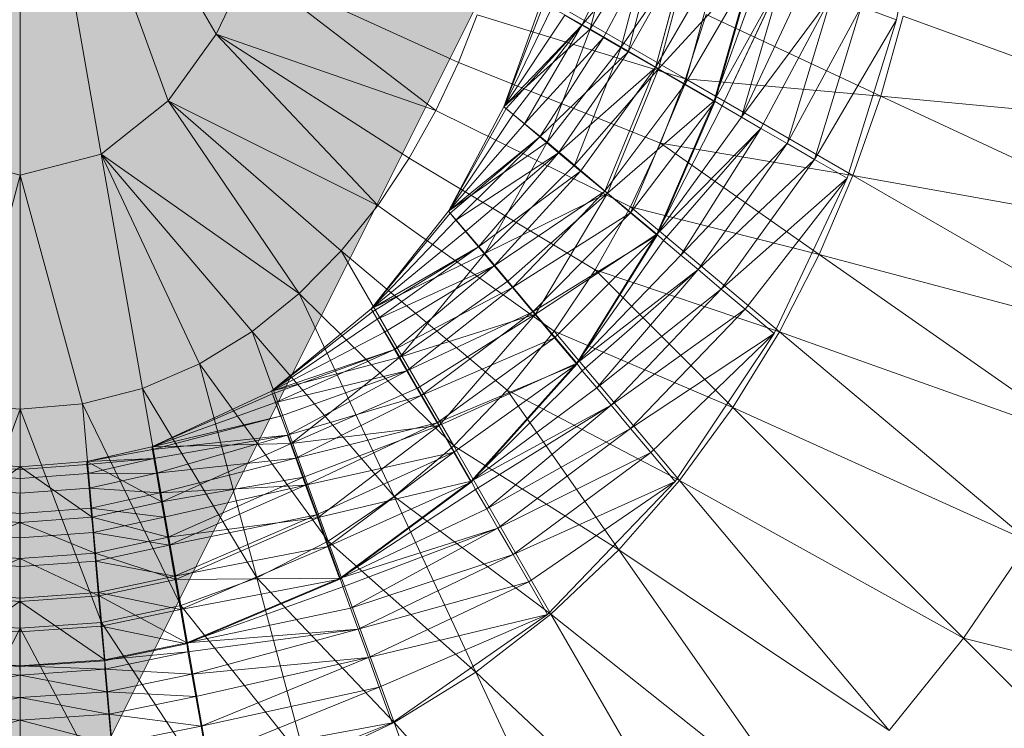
# Model space of a CAD drawing. Header units: metres. Extents: x 391.1 to 430.4, y 12.7 to 28.9.
# Tile 88 of 153: x 404.7807 to 404.8876, y 27.4377 to 27.5146. Entities that reach past the tile are written whole.
import ezdxf

# ---------------------------------------------------------------- set-up
doc = ezdxf.new("R2010")
doc.units = ezdxf.units.M
doc.layers.add('A-DETL-____-MBND', color=7, linetype='Continuous', lineweight=18)

# ---------------------------------------------------------------- blocks, each defined once
blk = doc.blocks.new('Family - Inodor PB-155417-01_FON_P0')
at = {"layer": 'A-DETL-____-MBND', "color": 253, "true_color": 0xaaaaaa}
for p, q in [((0.20299, 0.21652), (0.20299, 0.16439)), ((0.20299, 0.21652), (0.21178, 0.16667)), ((0.20299, 0.21652), (0.21904, 0.17244)), ((0.20299, 0.21652), (0.22426, 0.17968)), ((0.30124, 0.19854), (0.29813, 0.18124)), ((0.26942, 0.19169), (0.26397, 0.18066)), ((0.26397, 0.18066), (0.26942, 0.19169)), ((0.26786, 0.19232), (0.26487, 0.18021)), ((0.26786, 0.19232), (0.26487, 0.18021)), ((0.26487, 0.18021), (0.26786, 0.19232)), ((0.26397, 0.18066), (0.27233, 0.19063)), ((0.26397, 0.18066), (0.27233, 0.19063)), ((0.26487, 0.18021), (0.27152, 0.19099)), ((0.26487, 0.18021), (0.27152, 0.19099)), ((0.27233, 0.19063), (0.26629, 0.17932)), ((0.26629, 0.17932), (0.27233, 0.19063)), ((0.27152, 0.19099), (0.26824, 0.17826)), ((0.26824, 0.17826), (0.27152, 0.19099)), ((0.27233, 0.19063), (0.26898, 0.17777)), ((0.26898, 0.17777), (0.27233, 0.19063)), ((0.26824, 0.17826), (0.27591, 0.18939)), ((0.26824, 0.17826), (0.27591, 0.18939)), ((0.26898, 0.17777), (0.27556, 0.18945)), ((0.26898, 0.17777), (0.27556, 0.18945)), ((0.27556, 0.18945), (0.27195, 0.17605)), ((0.27195, 0.17605), (0.27556, 0.18945)), ((0.27591, 0.18939), (0.27228, 0.17592)), ((0.27228, 0.17592), (0.27591, 0.18939)), ((0.27195, 0.17605), (0.27899, 0.1882)), ((0.27195, 0.17605), (0.27899, 0.1882)), ((0.27899, 0.1882), (0.27512, 0.17422)), ((0.27512, 0.17422), (0.27899, 0.1882)), ((0.22776, 0.18699), (0.22426, 0.17968)), ((0.22776, 0.18699), (0.24811, 0.1714)), ((0.22776, 0.18699), (0.25056, 0.17661)), ((0.25427, 0.18692), (0.27521, 0.17482)), ((0.27228, 0.17592), (0.28247, 0.187)), ((0.27228, 0.17592), (0.28247, 0.187)), ((0.27512, 0.17422), (0.28254, 0.18691)), ((0.27512, 0.17422), (0.28254, 0.18691)), ((0.28247, 0.187), (0.27833, 0.17243)), ((0.27833, 0.17243), (0.28247, 0.187)), ((0.27833, 0.17243), (0.28339, 0.18661)), ((0.27833, 0.17243), (0.28339, 0.18661)), ((0.28254, 0.18691), (0.27838, 0.17234)), ((0.27833, 0.17243), (0.28569, 0.18577)), ((0.27833, 0.17243), (0.28569, 0.18577)), ((0.28569, 0.18577), (0.27917, 0.17189)), ((0.27917, 0.17189), (0.28569, 0.18577)), ((0.28569, 0.18577), (0.28129, 0.17066)), ((0.28129, 0.17066), (0.28569, 0.18577)), ((0.28129, 0.17066), (0.28798, 0.18494)), ((0.28129, 0.17066), (0.28798, 0.18494)), ((0.25959, 0.18319), (0.2555, 0.1718)), ((0.2555, 0.1718), (0.25959, 0.18319)), ((0.2555, 0.1718), (0.25959, 0.18319)), ((0.2555, 0.1718), (0.25959, 0.18319)), ((0.2555, 0.1718), (0.25986, 0.18303)), ((0.2555, 0.1718), (0.25986, 0.18303)), ((0.25959, 0.18319), (0.26487, 0.18021)), ((0.25959, 0.18319), (0.26487, 0.18021)), ((0.28129, 0.17066), (0.29107, 0.18381)), ((0.28129, 0.17066), (0.29107, 0.18381)), ((0.29107, 0.18381), (0.2834, 0.16944)), ((0.2834, 0.16944), (0.29107, 0.18381)), ((0.29107, 0.18381), (0.28624, 0.1678)), ((0.28624, 0.1678), (0.29107, 0.18381)), ((0.25259, 0.18179), (0.25056, 0.17661)), ((0.27521, 0.17482), (0.25259, 0.18179)), ((0.2555, 0.1718), (0.26071, 0.18254)), ((0.2555, 0.1718), (0.26071, 0.18254)), ((0.2555, 0.1718), (0.26209, 0.18174)), ((0.2555, 0.1718), (0.26209, 0.18174)), ((0.26209, 0.18174), (0.26397, 0.18066)), ((0.26209, 0.18174), (0.26397, 0.18066)), ((0.27744, 0.1818), (0.27521, 0.17482)), ((0.27744, 0.1818), (0.29641, 0.17296)), ((0.28624, 0.1678), (0.29428, 0.18265)), ((0.28624, 0.1678), (0.29428, 0.18265)), ((0.29428, 0.18265), (0.2892, 0.16609)), ((0.2892, 0.16609), (0.29428, 0.18265)), ((0.29428, 0.18265), (0.29813, 0.18124)), ((0.29428, 0.18265), (0.29813, 0.18124)), ((0.2555, 0.1718), (0.26397, 0.18066)), ((0.2555, 0.1718), (0.26397, 0.18066)), ((0.26397, 0.18066), (0.25574, 0.1716)), ((0.25574, 0.1716), (0.26397, 0.18066)), ((0.26397, 0.18066), (0.25649, 0.17097)), ((0.25649, 0.17097), (0.26397, 0.18066)), ((0.26397, 0.18066), (0.25772, 0.16994)), ((0.25772, 0.16994), (0.26397, 0.18066)), ((0.26397, 0.18066), (0.26629, 0.17932)), ((0.26397, 0.18066), (0.26629, 0.17932)), ((0.2892, 0.16609), (0.29813, 0.18124)), ((0.2892, 0.16609), (0.29813, 0.18124)), ((0.29813, 0.18124), (0.29275, 0.16404)), ((0.29882, 0.18164), (0.29641, 0.17296)), ((0.29882, 0.18164), (0.33187, 0.16961)), ((0.22426, 0.17968), (0.21904, 0.17244)), ((0.22426, 0.17968), (0.2418, 0.1611)), ((0.24811, 0.1714), (0.22426, 0.17968)), ((0.22426, 0.17968), (0.24521, 0.16621)), ((0.2555, 0.1718), (0.26487, 0.18021)), ((0.2555, 0.1718), (0.26487, 0.18021)), ((0.26487, 0.18021), (0.26018, 0.16795)), ((0.26487, 0.18021), (0.26018, 0.16795)), ((0.26018, 0.16795), (0.26487, 0.18021)), ((0.26487, 0.18021), (0.26824, 0.17826)), ((0.26487, 0.18021), (0.26824, 0.17826)), ((0.25772, 0.16994), (0.26629, 0.17932)), ((0.25772, 0.16994), (0.26629, 0.17932)), ((0.26629, 0.17932), (0.25938, 0.16855)), ((0.25938, 0.16855), (0.26629, 0.17932)), ((0.26629, 0.17932), (0.26898, 0.17777)), ((0.26629, 0.17932), (0.26898, 0.17777)), ((0.25938, 0.16855), (0.26898, 0.17777)), ((0.25938, 0.16855), (0.26898, 0.17777)), ((0.26018, 0.16795), (0.26824, 0.17826)), ((0.26018, 0.16795), (0.26824, 0.17826)), ((0.26898, 0.17777), (0.26143, 0.16682)), ((0.26143, 0.16682), (0.26898, 0.17777)), ((0.26824, 0.17826), (0.26317, 0.16545)), ((0.26317, 0.16545), (0.26824, 0.17826)), ((0.26824, 0.17826), (0.27228, 0.17592)), ((0.26824, 0.17826), (0.27228, 0.17592)), ((0.26898, 0.17777), (0.27195, 0.17605)), ((0.26898, 0.17777), (0.27195, 0.17605)), ((0.25056, 0.17661), (0.24811, 0.1714)), ((0.2725, 0.16785), (0.25056, 0.17661)), ((0.26143, 0.16682), (0.27195, 0.17605)), ((0.26143, 0.16682), (0.27195, 0.17605)), ((0.26317, 0.16545), (0.27228, 0.17592)), ((0.26317, 0.16545), (0.27228, 0.17592)), ((0.27195, 0.17605), (0.26381, 0.16483)), ((0.26381, 0.16483), (0.27195, 0.17605)), ((0.27195, 0.17605), (0.26644, 0.16263)), ((0.26644, 0.16263), (0.27195, 0.17605)), ((0.27228, 0.17592), (0.26675, 0.16244)), ((0.26675, 0.16244), (0.27228, 0.17592)), ((0.27195, 0.17605), (0.27512, 0.17422)), ((0.27195, 0.17605), (0.27512, 0.17422)), ((0.27228, 0.17592), (0.27833, 0.17243)), ((0.27228, 0.17592), (0.27833, 0.17243)), ((0.27521, 0.17482), (0.2725, 0.16785)), ((0.27521, 0.17482), (0.29339, 0.16433)), ((0.29641, 0.17296), (0.27521, 0.17482)), ((0.26644, 0.16263), (0.27512, 0.17422)), ((0.26644, 0.16263), (0.27512, 0.17422)), ((0.27512, 0.17422), (0.26924, 0.16028)), ((0.26924, 0.16028), (0.27512, 0.17422)), ((0.27512, 0.17422), (0.27838, 0.17234)), ((0.27512, 0.17422), (0.27838, 0.17234)), ((0.21904, 0.17244), (0.21178, 0.16667)), ((0.21904, 0.17244), (0.23328, 0.15155)), ((0.2418, 0.1611), (0.21904, 0.17244)), ((0.21904, 0.17244), (0.23783, 0.15617)), ((0.26675, 0.16244), (0.27833, 0.17243)), ((0.26675, 0.16244), (0.27833, 0.17243)), ((0.26924, 0.16028), (0.27838, 0.17234)), ((0.26924, 0.16028), (0.27838, 0.17234)), ((0.27833, 0.17243), (0.27209, 0.15796)), ((0.27209, 0.15796), (0.27833, 0.17243)), ((0.27838, 0.17234), (0.27213, 0.15785)), ((0.27833, 0.17243), (0.27917, 0.17189)), ((0.27833, 0.17243), (0.27917, 0.17189)), ((0.29641, 0.17296), (0.29339, 0.16433)), ((0.29641, 0.17296), (0.32833, 0.15807)), ((0.33187, 0.16961), (0.29641, 0.17296)), ((0.24811, 0.1714), (0.24521, 0.16621)), ((0.26924, 0.16093), (0.24811, 0.1714)), ((0.2555, 0.1718), (0.24946, 0.16048)), ((0.24946, 0.16048), (0.2555, 0.1718)), ((0.24946, 0.16048), (0.2555, 0.1718)), ((0.24946, 0.16048), (0.2555, 0.1718)), ((0.24946, 0.16048), (0.25574, 0.1716)), ((0.24946, 0.16048), (0.25574, 0.1716)), ((0.2555, 0.1718), (0.26018, 0.16795)), ((0.2555, 0.1718), (0.26018, 0.16795)), ((0.2555, 0.1718), (0.25574, 0.1716)), ((0.2555, 0.1718), (0.25574, 0.1716)), ((0.25574, 0.1716), (0.25649, 0.17097)), ((0.25574, 0.1716), (0.25649, 0.17097)), ((0.27209, 0.15796), (0.27917, 0.17189)), ((0.27209, 0.15796), (0.27917, 0.17189)), ((0.27917, 0.17189), (0.28129, 0.17066)), ((0.27917, 0.17189), (0.28129, 0.17066)), ((0.24946, 0.16048), (0.25649, 0.17097)), ((0.24946, 0.16048), (0.25649, 0.17097)), ((0.25649, 0.17097), (0.25772, 0.16994)), ((0.25649, 0.17097), (0.25772, 0.16994)), ((0.27209, 0.15796), (0.28129, 0.17066)), ((0.27209, 0.15796), (0.28129, 0.17066)), ((0.28129, 0.17066), (0.2834, 0.16944)), ((0.28129, 0.17066), (0.2834, 0.16944)), ((0.24946, 0.16048), (0.25772, 0.16994)), ((0.24946, 0.16048), (0.25772, 0.16994)), ((0.25772, 0.16994), (0.25938, 0.16855)), ((0.25772, 0.16994), (0.25938, 0.16855)), ((0.27209, 0.15796), (0.2834, 0.16944)), ((0.27209, 0.15796), (0.2834, 0.16944)), ((0.2834, 0.16944), (0.27282, 0.15727)), ((0.27282, 0.15727), (0.2834, 0.16944)), ((0.2834, 0.16944), (0.2747, 0.15569)), ((0.2747, 0.15569), (0.2834, 0.16944)), ((0.2834, 0.16944), (0.28624, 0.1678)), ((0.2834, 0.16944), (0.28624, 0.1678)), ((0.24946, 0.16048), (0.25938, 0.16855)), ((0.24946, 0.16048), (0.25938, 0.16855)), ((0.24946, 0.16048), (0.26018, 0.16795)), ((0.24946, 0.16048), (0.26018, 0.16795)), ((0.25938, 0.16855), (0.24966, 0.16024)), ((0.24966, 0.16024), (0.25938, 0.16855)), ((0.25938, 0.16855), (0.25029, 0.15949)), ((0.25029, 0.15949), (0.25938, 0.16855)), ((0.26018, 0.16795), (0.25341, 0.15587)), ((0.25341, 0.15587), (0.26018, 0.16795)), ((0.25341, 0.15587), (0.26018, 0.16795)), ((0.25938, 0.16855), (0.26143, 0.16682)), ((0.25938, 0.16855), (0.26143, 0.16682)), ((0.26018, 0.16795), (0.26317, 0.16545)), ((0.26018, 0.16795), (0.26317, 0.16545)), ((0.2725, 0.16785), (0.26924, 0.16093)), ((0.2725, 0.16785), (0.28973, 0.15578)), ((0.29339, 0.16433), (0.2725, 0.16785)), ((0.25029, 0.15949), (0.26143, 0.16682)), ((0.25029, 0.15949), (0.26143, 0.16682)), ((0.26143, 0.16682), (0.25132, 0.15826)), ((0.25132, 0.15826), (0.26143, 0.16682)), ((0.26143, 0.16682), (0.25272, 0.1566)), ((0.25272, 0.1566), (0.26143, 0.16682)), ((0.26143, 0.16682), (0.26381, 0.16483)), ((0.26143, 0.16682), (0.26381, 0.16483)), ((0.2747, 0.15569), (0.28624, 0.1678)), ((0.2747, 0.15569), (0.28624, 0.1678)), ((0.28624, 0.1678), (0.27657, 0.15413)), ((0.27657, 0.15413), (0.28624, 0.1678)), ((0.28624, 0.1678), (0.2892, 0.16609)), ((0.28624, 0.1678), (0.2892, 0.16609)), ((0.1942, 0.16667), (0.20299, 0.16439)), ((0.21178, 0.16667), (0.20299, 0.16439)), ((0.21178, 0.16667), (0.21627, 0.14123)), ((0.21178, 0.16667), (0.22245, 0.1439)), ((0.23328, 0.15155), (0.21178, 0.16667)), ((0.21178, 0.16667), (0.22815, 0.1474)), ((0.24521, 0.16621), (0.2418, 0.1611)), ((0.26541, 0.1541), (0.24521, 0.16621)), ((0.27657, 0.15413), (0.2892, 0.16609)), ((0.27657, 0.15413), (0.2892, 0.16609)), ((0.2892, 0.16609), (0.27908, 0.15202)), ((0.27908, 0.15202), (0.2892, 0.16609)), ((0.2892, 0.16609), (0.29275, 0.16404)), ((0.2892, 0.16609), (0.29275, 0.16404)), ((0.25272, 0.1566), (0.26381, 0.16483)), ((0.25272, 0.1566), (0.26381, 0.16483)), ((0.25341, 0.15587), (0.26317, 0.16545)), ((0.25341, 0.15587), (0.26317, 0.16545)), ((0.26381, 0.16483), (0.25444, 0.15455)), ((0.25444, 0.15455), (0.26381, 0.16483)), ((0.26317, 0.16545), (0.26675, 0.16244)), ((0.26317, 0.16545), (0.26675, 0.16244)), ((0.26381, 0.16483), (0.26644, 0.16263)), ((0.26381, 0.16483), (0.26644, 0.16263)), ((0.20299, 0.16439), (0.19626, 0.13955)), ((0.20299, 0.16439), (0.20299, 0.13897)), ((0.20299, 0.16439), (0.20973, 0.13955)), ((0.27908, 0.15202), (0.29275, 0.16404)), ((0.27908, 0.15202), (0.29275, 0.16404)), ((0.29275, 0.16404), (0.2817, 0.14982)), ((0.2817, 0.14982), (0.29275, 0.16404)), ((0.29275, 0.16404), (0.28483, 0.14719)), ((0.29339, 0.16433), (0.28973, 0.15578)), ((0.29339, 0.16433), (0.32395, 0.14668)), ((0.32833, 0.15807), (0.29339, 0.16433)), ((0.25444, 0.15455), (0.26644, 0.16263)), ((0.25444, 0.15455), (0.26644, 0.16263)), ((0.26644, 0.16263), (0.25643, 0.15217)), ((0.25643, 0.15217), (0.26644, 0.16263)), ((0.26644, 0.16263), (0.26924, 0.16028)), ((0.26644, 0.16263), (0.26924, 0.16028)), ((0.25341, 0.15587), (0.26675, 0.16244)), ((0.25341, 0.15587), (0.26675, 0.16244)), ((0.26675, 0.16244), (0.25591, 0.15289)), ((0.25591, 0.15289), (0.26675, 0.16244)), ((0.26675, 0.16244), (0.25891, 0.14931)), ((0.25891, 0.14931), (0.26675, 0.16244)), ((0.26675, 0.16244), (0.27209, 0.15796)), ((0.26675, 0.16244), (0.27209, 0.15796)), ((0.2418, 0.1611), (0.23783, 0.15617)), ((0.24946, 0.16048), (0.24109, 0.14986)), ((0.24109, 0.14986), (0.24946, 0.16048)), ((0.24946, 0.16048), (0.24109, 0.14986)), ((0.24109, 0.14986), (0.24946, 0.16048)), ((0.26096, 0.14744), (0.2418, 0.1611)), ((0.24946, 0.16048), (0.25341, 0.15587)), ((0.24946, 0.16048), (0.25341, 0.15587)), ((0.24946, 0.16048), (0.24966, 0.16024)), ((0.24946, 0.16048), (0.24966, 0.16024)), ((0.26924, 0.16093), (0.26541, 0.1541)), ((0.26924, 0.16093), (0.2854, 0.14737)), ((0.28973, 0.15578), (0.26924, 0.16093)), ((0.24109, 0.14986), (0.24966, 0.16024)), ((0.24109, 0.14986), (0.24966, 0.16024)), ((0.24109, 0.14986), (0.25029, 0.15949)), ((0.24109, 0.14986), (0.25029, 0.15949)), ((0.24966, 0.16024), (0.25029, 0.15949)), ((0.24966, 0.16024), (0.25029, 0.15949)), ((0.25029, 0.15949), (0.25132, 0.15826)), ((0.25029, 0.15949), (0.25132, 0.15826)), ((0.25643, 0.15217), (0.26924, 0.16028)), ((0.25643, 0.15217), (0.26924, 0.16028)), ((0.26924, 0.16028), (0.25864, 0.14954)), ((0.25864, 0.14954), (0.26924, 0.16028)), ((0.26924, 0.16028), (0.27213, 0.15785)), ((0.26924, 0.16028), (0.27213, 0.15785)), ((0.24109, 0.14986), (0.25132, 0.15826)), ((0.24109, 0.14986), (0.25132, 0.15826)), ((0.25132, 0.15826), (0.25272, 0.1566)), ((0.25132, 0.15826), (0.25272, 0.1566)), ((0.25864, 0.14954), (0.27213, 0.15785)), ((0.25864, 0.14954), (0.27213, 0.15785)), ((0.25891, 0.14931), (0.27209, 0.15796)), ((0.25891, 0.14931), (0.27209, 0.15796)), ((0.27213, 0.15785), (0.26099, 0.14674)), ((0.26099, 0.14674), (0.27213, 0.15785)), ((0.27209, 0.15796), (0.2634, 0.14396)), ((0.2634, 0.14396), (0.27209, 0.15796)), ((0.2634, 0.14396), (0.27282, 0.15727)), ((0.2634, 0.14396), (0.27282, 0.15727)), ((0.27213, 0.15785), (0.26341, 0.14385)), ((0.27209, 0.15796), (0.27282, 0.15727)), ((0.27209, 0.15796), (0.27282, 0.15727)), ((0.27282, 0.15727), (0.2747, 0.15569)), ((0.27282, 0.15727), (0.2747, 0.15569)), ((0.23783, 0.15617), (0.23328, 0.15155)), ((0.23783, 0.15617), (0.25005, 0.135)), ((0.25585, 0.14103), (0.23783, 0.15617)), ((0.24109, 0.14986), (0.25272, 0.1566)), ((0.24109, 0.14986), (0.25272, 0.1566)), ((0.25272, 0.1566), (0.24125, 0.14959)), ((0.24125, 0.14959), (0.25272, 0.1566)), ((0.25272, 0.1566), (0.24174, 0.14874)), ((0.24174, 0.14874), (0.25272, 0.1566)), ((0.25272, 0.1566), (0.25444, 0.15455)), ((0.25272, 0.1566), (0.25444, 0.15455)), ((0.24109, 0.14986), (0.25341, 0.15587)), ((0.24109, 0.14986), (0.25341, 0.15587)), ((0.25341, 0.15587), (0.24418, 0.14464)), ((0.25341, 0.15587), (0.24418, 0.14464)), ((0.24418, 0.14464), (0.25341, 0.15587)), ((0.25341, 0.15587), (0.25591, 0.15289)), ((0.25341, 0.15587), (0.25591, 0.15289)), ((0.2634, 0.14396), (0.2747, 0.15569)), ((0.2634, 0.14396), (0.2747, 0.15569)), ((0.2747, 0.15569), (0.27657, 0.15413)), ((0.2747, 0.15569), (0.27657, 0.15413)), ((0.28973, 0.15578), (0.2854, 0.14737)), ((0.28973, 0.15578), (0.31869, 0.13551)), ((0.32395, 0.14668), (0.28973, 0.15578)), ((0.24174, 0.14874), (0.25444, 0.15455)), ((0.24174, 0.14874), (0.25444, 0.15455)), ((0.25444, 0.15455), (0.24254, 0.14735)), ((0.24254, 0.14735), (0.25444, 0.15455)), ((0.25444, 0.15455), (0.24363, 0.14547)), ((0.24363, 0.14547), (0.25444, 0.15455)), ((0.25444, 0.15455), (0.25643, 0.15217)), ((0.25444, 0.15455), (0.25643, 0.15217)), ((0.26541, 0.1541), (0.26096, 0.14744)), ((0.2634, 0.14396), (0.27657, 0.15413)), ((0.2634, 0.14396), (0.27657, 0.15413)), ((0.27657, 0.15413), (0.264, 0.14316)), ((0.264, 0.14316), (0.27657, 0.15413)), ((0.26541, 0.1541), (0.28035, 0.13916)), ((0.2854, 0.14737), (0.26541, 0.1541)), ((0.27657, 0.15413), (0.26558, 0.14128)), ((0.26558, 0.14128), (0.27657, 0.15413)), ((0.27657, 0.15413), (0.27908, 0.15202)), ((0.27657, 0.15413), (0.27908, 0.15202)), ((0.24418, 0.14464), (0.25591, 0.15289)), ((0.24418, 0.14464), (0.25591, 0.15289)), ((0.25591, 0.15289), (0.25891, 0.14931)), ((0.25591, 0.15289), (0.25891, 0.14931)), ((0.24363, 0.14547), (0.25643, 0.15217)), ((0.24363, 0.14547), (0.25643, 0.15217)), ((0.25643, 0.15217), (0.24497, 0.14315)), ((0.24497, 0.14315), (0.25643, 0.15217)), ((0.25643, 0.15217), (0.25864, 0.14954)), ((0.25643, 0.15217), (0.25864, 0.14954)), ((0.26558, 0.14128), (0.27908, 0.15202)), ((0.26558, 0.14128), (0.27908, 0.15202)), ((0.27908, 0.15202), (0.26714, 0.13941)), ((0.26714, 0.13941), (0.27908, 0.15202)), ((0.27908, 0.15202), (0.2817, 0.14982)), ((0.27908, 0.15202), (0.2817, 0.14982)), ((0.23328, 0.15155), (0.22815, 0.1474)), ((0.23328, 0.15155), (0.24357, 0.12949)), ((0.25005, 0.135), (0.23328, 0.15155)), ((0.24109, 0.14986), (0.23026, 0.14094)), ((0.23026, 0.14094), (0.24109, 0.14986)), ((0.24109, 0.14986), (0.23026, 0.14094)), ((0.23026, 0.14094), (0.24109, 0.14986)), ((0.24109, 0.14986), (0.24418, 0.14464)), ((0.24109, 0.14986), (0.24418, 0.14464)), ((0.24109, 0.14986), (0.24125, 0.14959)), ((0.24109, 0.14986), (0.24125, 0.14959)), ((0.26714, 0.13941), (0.2817, 0.14982)), ((0.26714, 0.13941), (0.2817, 0.14982)), ((0.2817, 0.14982), (0.26925, 0.1369)), ((0.26925, 0.1369), (0.2817, 0.14982)), ((0.2817, 0.14982), (0.28483, 0.14719)), ((0.2817, 0.14982), (0.28483, 0.14719)), ((0.23026, 0.14094), (0.24125, 0.14959)), ((0.23026, 0.14094), (0.24125, 0.14959)), ((0.23026, 0.14094), (0.24174, 0.14874)), ((0.23026, 0.14094), (0.24174, 0.14874)), ((0.24125, 0.14959), (0.24174, 0.14874)), ((0.24125, 0.14959), (0.24174, 0.14874)), ((0.24174, 0.14874), (0.24254, 0.14735)), ((0.24174, 0.14874), (0.24254, 0.14735)), ((0.24418, 0.14464), (0.25891, 0.14931)), ((0.24418, 0.14464), (0.25891, 0.14931)), ((0.24497, 0.14315), (0.25864, 0.14954)), ((0.24497, 0.14315), (0.25864, 0.14954)), ((0.25891, 0.14931), (0.24612, 0.14126)), ((0.24612, 0.14126), (0.25891, 0.14931)), ((0.25864, 0.14954), (0.24652, 0.14047)), ((0.24652, 0.14047), (0.25864, 0.14954)), ((0.25891, 0.14931), (0.24846, 0.13722)), ((0.24846, 0.13722), (0.25891, 0.14931)), ((0.25864, 0.14954), (0.26099, 0.14674)), ((0.25864, 0.14954), (0.26099, 0.14674)), ((0.25891, 0.14931), (0.2634, 0.14396)), ((0.25891, 0.14931), (0.2634, 0.14396)), ((0.22815, 0.1474), (0.22245, 0.1439)), ((0.22815, 0.1474), (0.23642, 0.12466)), ((0.24357, 0.12949), (0.22815, 0.1474)), ((0.23026, 0.14094), (0.24254, 0.14735)), ((0.23026, 0.14094), (0.24254, 0.14735)), ((0.24254, 0.14735), (0.24363, 0.14547)), ((0.24254, 0.14735), (0.24363, 0.14547)), ((0.24652, 0.14047), (0.26099, 0.14674)), ((0.24652, 0.14047), (0.26099, 0.14674)), ((0.26099, 0.14674), (0.24823, 0.1375)), ((0.24823, 0.1375), (0.26099, 0.14674)), ((0.26096, 0.14744), (0.25585, 0.14103)), ((0.26096, 0.14744), (0.27455, 0.13124)), ((0.28035, 0.13916), (0.26096, 0.14744)), ((0.26099, 0.14674), (0.26341, 0.14385)), ((0.26099, 0.14674), (0.26341, 0.14385)), ((0.26925, 0.1369), (0.28483, 0.14719)), ((0.26925, 0.1369), (0.28483, 0.14719)), ((0.28483, 0.14719), (0.27145, 0.13428)), ((0.27145, 0.13428), (0.28483, 0.14719)), ((0.28483, 0.14719), (0.27408, 0.13114)), ((0.2854, 0.14737), (0.28035, 0.13916)), ((0.2854, 0.14737), (0.31251, 0.12462)), ((0.31869, 0.13551), (0.2854, 0.14737)), ((0.23026, 0.14094), (0.24363, 0.14547)), ((0.23026, 0.14094), (0.24363, 0.14547)), ((0.24363, 0.14547), (0.23036, 0.14064)), ((0.23036, 0.14064), (0.24363, 0.14547)), ((0.24363, 0.14547), (0.2307, 0.13972)), ((0.2307, 0.13972), (0.24363, 0.14547)), ((0.24363, 0.14547), (0.24497, 0.14315)), ((0.24363, 0.14547), (0.24497, 0.14315)), ((0.23026, 0.14094), (0.24418, 0.14464)), ((0.23026, 0.14094), (0.24418, 0.14464)), ((0.24418, 0.14464), (0.23239, 0.13526)), ((0.23239, 0.13526), (0.24418, 0.14464)), ((0.23239, 0.13526), (0.24418, 0.14464)), ((0.24418, 0.14464), (0.24612, 0.14126)), ((0.24418, 0.14464), (0.24612, 0.14126)), ((0.22245, 0.1439), (0.21627, 0.14123)), ((0.22245, 0.1439), (0.22867, 0.12067)), ((0.23642, 0.12466), (0.22245, 0.1439)), ((0.24823, 0.1375), (0.26341, 0.14385)), ((0.24823, 0.1375), (0.26341, 0.14385)), ((0.24846, 0.13722), (0.2634, 0.14396)), ((0.24846, 0.13722), (0.2634, 0.14396)), ((0.26341, 0.14385), (0.25006, 0.13433)), ((0.25006, 0.13433), (0.26341, 0.14385)), ((0.2634, 0.14396), (0.25195, 0.13117)), ((0.25195, 0.13117), (0.2634, 0.14396)), ((0.26341, 0.14385), (0.25195, 0.13106)), ((0.2634, 0.14396), (0.264, 0.14316)), ((0.2634, 0.14396), (0.264, 0.14316)), ((0.2307, 0.13972), (0.24497, 0.14315)), ((0.2307, 0.13972), (0.24497, 0.14315)), ((0.23125, 0.13822), (0.24497, 0.14315)), ((0.24497, 0.14315), (0.23125, 0.13822)), ((0.23199, 0.13617), (0.24497, 0.14315)), ((0.23199, 0.13617), (0.24497, 0.14315)), ((0.24497, 0.14315), (0.24652, 0.14047)), ((0.24497, 0.14315), (0.24652, 0.14047)), ((0.25195, 0.13117), (0.264, 0.14316)), ((0.25195, 0.13117), (0.264, 0.14316)), ((0.264, 0.14316), (0.26558, 0.14128)), ((0.264, 0.14316), (0.26558, 0.14128)), ((0.21627, 0.14123), (0.20973, 0.13955)), ((0.21627, 0.14123), (0.22042, 0.11768)), ((0.21627, 0.14123), (0.22867, 0.12067)), ((0.23239, 0.13526), (0.24612, 0.14126)), ((0.23239, 0.13526), (0.24612, 0.14126)), ((0.24612, 0.14126), (0.24846, 0.13722)), ((0.24612, 0.14126), (0.24846, 0.13722)), ((0.25195, 0.13117), (0.26558, 0.14128)), ((0.25195, 0.13117), (0.26558, 0.14128)), ((0.26558, 0.14128), (0.26714, 0.13941)), ((0.26558, 0.14128), (0.26714, 0.13941)), ((0.23026, 0.14094), (0.21726, 0.13489)), ((0.21726, 0.13489), (0.23026, 0.14094)), ((0.23026, 0.14094), (0.21726, 0.13489)), ((0.21726, 0.13489), (0.23026, 0.14094)), ((0.21726, 0.13489), (0.23036, 0.14064)), ((0.21726, 0.13489), (0.23036, 0.14064)), ((0.23026, 0.14094), (0.23239, 0.13526)), ((0.23026, 0.14094), (0.23239, 0.13526)), ((0.23026, 0.14094), (0.23036, 0.14064)), ((0.23026, 0.14094), (0.23036, 0.14064)), ((0.23036, 0.14064), (0.2307, 0.13972)), ((0.23036, 0.14064), (0.2307, 0.13972)), ((0.23199, 0.13617), (0.24652, 0.14047)), ((0.23199, 0.13617), (0.24652, 0.14047)), ((0.24652, 0.14047), (0.2329, 0.13366)), ((0.2329, 0.13366), (0.24652, 0.14047)), ((0.24652, 0.14047), (0.24823, 0.1375)), ((0.24652, 0.14047), (0.24823, 0.1375)), ((0.25585, 0.14103), (0.25005, 0.135)), ((0.25585, 0.14103), (0.26797, 0.12373)), ((0.27455, 0.13124), (0.25585, 0.14103)), ((0.20299, 0.13897), (0.19418, 0.11583)), ((0.19626, 0.13955), (0.20299, 0.13897)), ((0.20973, 0.13955), (0.20299, 0.13897)), ((0.20299, 0.13897), (0.20299, 0.1152)), ((0.20299, 0.13897), (0.2118, 0.11583)), ((0.20973, 0.13955), (0.2118, 0.11583)), ((0.20973, 0.13955), (0.22042, 0.11768)), ((0.21726, 0.13489), (0.2307, 0.13972)), ((0.21726, 0.13489), (0.2307, 0.13972)), ((0.2307, 0.13972), (0.23125, 0.13822)), ((0.2307, 0.13972), (0.23125, 0.13822)), ((0.25195, 0.13117), (0.26714, 0.13941)), ((0.25195, 0.13117), (0.26714, 0.13941)), ((0.26714, 0.13941), (0.2524, 0.13028)), ((0.2524, 0.13028), (0.26714, 0.13941)), ((0.26714, 0.13941), (0.25363, 0.12816)), ((0.25363, 0.12816), (0.26714, 0.13941)), ((0.26714, 0.13941), (0.26925, 0.1369)), ((0.26714, 0.13941), (0.26925, 0.1369)), ((0.28035, 0.13916), (0.27455, 0.13124)), ((0.28035, 0.13916), (0.3054, 0.11411)), ((0.31251, 0.12462), (0.28035, 0.13916)), ((0.21726, 0.13489), (0.23125, 0.13822)), ((0.21726, 0.13489), (0.23125, 0.13822)), ((0.23125, 0.13822), (0.21733, 0.1346)), ((0.21733, 0.1346), (0.23125, 0.13822)), ((0.23239, 0.13526), (0.24846, 0.13722)), ((0.23239, 0.13526), (0.24846, 0.13722)), ((0.2329, 0.13366), (0.24823, 0.1375)), ((0.2329, 0.13366), (0.24823, 0.1375)), ((0.24846, 0.13722), (0.23372, 0.1316)), ((0.23372, 0.1316), (0.24846, 0.13722)), ((0.24823, 0.1375), (0.23397, 0.13075)), ((0.23397, 0.13075), (0.24823, 0.1375)), ((0.24846, 0.13722), (0.23531, 0.12721)), ((0.23531, 0.12721), (0.24846, 0.13722)), ((0.24823, 0.1375), (0.25006, 0.13433)), ((0.24823, 0.1375), (0.25006, 0.13433)), ((0.24846, 0.13722), (0.25195, 0.13117)), ((0.24846, 0.13722), (0.25195, 0.13117)), ((0.25363, 0.12816), (0.26925, 0.1369)), ((0.25363, 0.12816), (0.26925, 0.1369)), ((0.26925, 0.1369), (0.25485, 0.12605)), ((0.25485, 0.12605), (0.26925, 0.1369)), ((0.26925, 0.1369), (0.27145, 0.13428)), ((0.26925, 0.1369), (0.27145, 0.13428)), ((0.21733, 0.1346), (0.23199, 0.13617)), ((0.21733, 0.1346), (0.23199, 0.13617)), ((0.23199, 0.13617), (0.21749, 0.13362)), ((0.21749, 0.13362), (0.23199, 0.13617)), ((0.23199, 0.13617), (0.21776, 0.13204)), ((0.21776, 0.13204), (0.23199, 0.13617)), ((0.23199, 0.13617), (0.2329, 0.13366)), ((0.23199, 0.13617), (0.2329, 0.13366)), ((0.21726, 0.13489), (0.21021, 0.13329)), ((0.21021, 0.13329), (0.21726, 0.13489)), ((0.21726, 0.13489), (0.21021, 0.13329)), ((0.21021, 0.13329), (0.21726, 0.13489)), ((0.21726, 0.13489), (0.23239, 0.13526)), ((0.21726, 0.13489), (0.23239, 0.13526)), ((0.21726, 0.13489), (0.21837, 0.12893)), ((0.21726, 0.13489), (0.21837, 0.12893)), ((0.21726, 0.13489), (0.21733, 0.1346)), ((0.21726, 0.13489), (0.21733, 0.1346)), ((0.23239, 0.13526), (0.21837, 0.12893)), ((0.21837, 0.12893), (0.23239, 0.13526)), ((0.21837, 0.12893), (0.23239, 0.13526)), ((0.23239, 0.13526), (0.23372, 0.1316)), ((0.23239, 0.13526), (0.23372, 0.1316)), ((0.25005, 0.135), (0.24357, 0.12949)), ((0.25005, 0.135), (0.2606, 0.11674)), ((0.26797, 0.12373), (0.25005, 0.135)), ((0.21021, 0.13329), (0.21733, 0.1346)), ((0.21021, 0.13329), (0.21733, 0.1346)), ((0.21021, 0.13329), (0.21749, 0.13362)), ((0.21021, 0.13329), (0.21749, 0.13362)), ((0.21749, 0.13362), (0.21023, 0.13298)), ((0.21023, 0.13298), (0.21749, 0.13362)), ((0.21749, 0.13362), (0.21032, 0.132)), ((0.21032, 0.132), (0.21749, 0.13362)), ((0.21733, 0.1346), (0.21749, 0.13362)), ((0.21733, 0.1346), (0.21749, 0.13362)), ((0.21749, 0.13362), (0.21776, 0.13204)), ((0.21749, 0.13362), (0.21776, 0.13204)), ((0.21776, 0.13204), (0.2329, 0.13366)), ((0.21776, 0.13204), (0.2329, 0.13366)), ((0.2329, 0.13366), (0.21814, 0.12991)), ((0.21814, 0.12991), (0.2329, 0.13366)), ((0.2329, 0.13366), (0.23397, 0.13075)), ((0.2329, 0.13366), (0.23397, 0.13075)), ((0.23397, 0.13075), (0.25006, 0.13433)), ((0.23397, 0.13075), (0.25006, 0.13433)), ((0.25006, 0.13433), (0.23514, 0.12752)), ((0.23514, 0.12752), (0.25006, 0.13433)), ((0.25006, 0.13433), (0.23639, 0.12409)), ((0.23639, 0.12409), (0.25006, 0.13433)), ((0.25006, 0.13433), (0.25195, 0.13106)), ((0.25006, 0.13433), (0.25195, 0.13106)), ((0.25485, 0.12605), (0.27145, 0.13428)), ((0.25485, 0.12605), (0.27145, 0.13428)), ((0.27145, 0.13428), (0.25649, 0.12321)), ((0.25649, 0.12321), (0.27145, 0.13428)), ((0.27145, 0.13428), (0.27408, 0.13114)), ((0.27145, 0.13428), (0.27408, 0.13114)), ((0.19517, 0.12725), (0.20299, 0.13274)), ((0.19517, 0.12725), (0.20299, 0.13274)), ((0.19573, 0.13298), (0.20299, 0.13243)), ((0.19573, 0.13298), (0.20299, 0.13243)), ((0.20299, 0.13274), (0.19576, 0.13329)), ((0.19576, 0.13329), (0.20299, 0.13274)), ((0.20299, 0.13274), (0.19576, 0.13329)), ((0.19576, 0.13329), (0.20299, 0.13274)), ((0.20299, 0.13274), (0.20293, 0.12668)), ((0.20293, 0.12668), (0.20299, 0.13274)), ((0.21021, 0.13329), (0.20299, 0.13274)), ((0.20299, 0.13274), (0.21021, 0.13329)), ((0.20299, 0.13274), (0.21021, 0.13329)), ((0.20299, 0.13274), (0.21021, 0.13329)), ((0.20299, 0.13243), (0.21023, 0.13298)), ((0.20299, 0.13243), (0.21023, 0.13298)), ((0.20299, 0.13274), (0.21079, 0.12725)), ((0.20299, 0.13274), (0.21079, 0.12725)), ((0.20299, 0.13243), (0.20299, 0.13274)), ((0.20299, 0.13243), (0.20299, 0.13274)), ((0.21021, 0.13329), (0.21079, 0.12725)), ((0.21021, 0.13329), (0.21837, 0.12893)), ((0.21021, 0.13329), (0.21079, 0.12725)), ((0.21021, 0.13329), (0.21837, 0.12893)), ((0.21023, 0.13298), (0.21021, 0.13329)), ((0.21021, 0.13329), (0.21023, 0.13298)), ((0.21032, 0.132), (0.21023, 0.13298)), ((0.21023, 0.13298), (0.21032, 0.132)), ((0.19564, 0.132), (0.20299, 0.13145)), ((0.19564, 0.132), (0.20299, 0.13145)), ((0.20299, 0.13145), (0.20299, 0.13243)), ((0.20299, 0.13145), (0.20299, 0.13243)), ((0.20299, 0.13145), (0.21032, 0.132)), ((0.20299, 0.13145), (0.21032, 0.132)), ((0.21032, 0.132), (0.21776, 0.13204)), ((0.21032, 0.132), (0.21776, 0.13204)), ((0.21047, 0.13041), (0.21032, 0.132)), ((0.21032, 0.132), (0.21047, 0.13041)), ((0.21776, 0.13204), (0.21047, 0.13041)), ((0.21047, 0.13041), (0.21776, 0.13204)), ((0.21776, 0.13204), (0.21814, 0.12991)), ((0.21776, 0.13204), (0.21814, 0.12991)), ((0.21837, 0.12893), (0.23372, 0.1316)), ((0.21837, 0.12893), (0.23372, 0.1316)), ((0.23372, 0.1316), (0.21905, 0.1251)), ((0.21905, 0.1251), (0.23372, 0.1316)), ((0.23372, 0.1316), (0.23531, 0.12721)), ((0.23372, 0.1316), (0.23531, 0.12721)), ((0.20299, 0.12985), (0.20299, 0.13145)), ((0.20299, 0.12985), (0.20299, 0.13145)), ((0.21814, 0.12991), (0.23397, 0.13075)), ((0.21814, 0.12991), (0.23397, 0.13075)), ((0.23397, 0.13075), (0.21861, 0.12727)), ((0.21861, 0.12727), (0.23397, 0.13075)), ((0.23397, 0.13075), (0.21914, 0.12421)), ((0.21914, 0.12421), (0.23397, 0.13075)), ((0.23397, 0.13075), (0.23514, 0.12752)), ((0.23397, 0.13075), (0.23514, 0.12752)), ((0.23531, 0.12721), (0.25195, 0.13117)), ((0.23531, 0.12721), (0.25195, 0.13117)), ((0.23639, 0.12409), (0.25195, 0.13106)), ((0.23639, 0.12409), (0.25195, 0.13106)), ((0.25195, 0.13106), (0.23768, 0.12054)), ((0.25195, 0.13117), (0.2377, 0.12065)), ((0.2377, 0.12065), (0.25195, 0.13117)), ((0.25195, 0.13117), (0.2524, 0.13028)), ((0.25195, 0.13117), (0.2524, 0.13028)), ((0.25649, 0.12321), (0.27408, 0.13114)), ((0.25649, 0.12321), (0.27408, 0.13114)), ((0.27408, 0.13114), (0.2582, 0.12024)), ((0.2582, 0.12024), (0.27408, 0.13114)), ((0.27408, 0.13114), (0.26024, 0.11669)), ((0.27455, 0.13124), (0.26797, 0.12373)), ((0.27455, 0.13124), (0.29732, 0.1041)), ((0.3054, 0.11411), (0.27455, 0.13124)), ((0.1955, 0.13041), (0.20299, 0.12985)), ((0.1955, 0.13041), (0.20299, 0.12985)), ((0.20299, 0.12985), (0.21047, 0.13041)), ((0.20299, 0.12985), (0.21047, 0.13041)), ((0.20299, 0.12767), (0.20299, 0.12985)), ((0.20299, 0.12767), (0.20299, 0.12985)), ((0.21066, 0.12825), (0.21047, 0.13041)), ((0.21047, 0.13041), (0.21814, 0.12991)), ((0.21047, 0.13041), (0.21066, 0.12825)), ((0.21047, 0.13041), (0.21814, 0.12991)), ((0.21814, 0.12991), (0.21066, 0.12825)), ((0.21066, 0.12825), (0.21814, 0.12991)), ((0.21814, 0.12991), (0.21861, 0.12727)), ((0.21814, 0.12991), (0.21861, 0.12727)), ((0.24357, 0.12949), (0.23642, 0.12466)), ((0.2377, 0.12065), (0.2524, 0.13028)), ((0.2377, 0.12065), (0.2524, 0.13028)), ((0.24357, 0.12949), (0.25246, 0.11043)), ((0.2606, 0.11674), (0.24357, 0.12949)), ((0.2524, 0.13028), (0.25363, 0.12816)), ((0.2524, 0.13028), (0.25363, 0.12816)), ((0.21837, 0.12893), (0.21079, 0.12725)), ((0.21079, 0.12725), (0.21837, 0.12893)), ((0.21079, 0.12725), (0.21837, 0.12893)), ((0.21837, 0.12893), (0.21905, 0.1251)), ((0.21837, 0.12893), (0.21905, 0.1251)), ((0.19517, 0.12725), (0.20293, 0.12668)), ((0.19517, 0.12725), (0.20293, 0.12668)), ((0.19517, 0.12725), (0.20293, 0.12668)), ((0.19532, 0.12824), (0.20299, 0.12767)), ((0.19532, 0.12824), (0.20299, 0.12767)), ((0.20293, 0.12668), (0.21079, 0.12725)), ((0.20293, 0.12668), (0.21079, 0.12725)), ((0.20293, 0.12668), (0.21079, 0.12725)), ((0.20299, 0.12767), (0.21066, 0.12825)), ((0.20299, 0.12767), (0.21066, 0.12825)), ((0.20299, 0.125), (0.20299, 0.12767)), ((0.20299, 0.125), (0.20299, 0.12767)), ((0.21089, 0.12558), (0.21066, 0.12825)), ((0.21066, 0.12825), (0.21861, 0.12727)), ((0.21066, 0.12825), (0.21089, 0.12558)), ((0.21066, 0.12825), (0.21861, 0.12727)), ((0.21079, 0.12725), (0.21113, 0.12337)), ((0.21079, 0.12725), (0.21905, 0.1251)), ((0.21079, 0.12725), (0.21113, 0.12337)), ((0.21079, 0.12725), (0.21905, 0.1251)), ((0.21861, 0.12727), (0.21089, 0.12558)), ((0.21089, 0.12558), (0.21861, 0.12727)), ((0.21861, 0.12727), (0.21914, 0.12421)), ((0.21861, 0.12727), (0.21914, 0.12421)), ((0.21905, 0.1251), (0.23531, 0.12721)), ((0.21905, 0.1251), (0.23531, 0.12721)), ((0.21914, 0.12421), (0.23514, 0.12752)), ((0.21914, 0.12421), (0.23514, 0.12752)), ((0.23514, 0.12752), (0.21974, 0.12084)), ((0.21974, 0.12084), (0.23514, 0.12752)), ((0.23531, 0.12721), (0.21986, 0.1205)), ((0.21986, 0.1205), (0.23531, 0.12721)), ((0.23514, 0.12752), (0.23639, 0.12409)), ((0.23514, 0.12752), (0.23639, 0.12409)), ((0.23531, 0.12721), (0.2377, 0.12065)), ((0.23531, 0.12721), (0.2377, 0.12065)), ((0.2377, 0.12065), (0.25363, 0.12816)), ((0.2377, 0.12065), (0.25363, 0.12816)), ((0.25363, 0.12816), (0.25485, 0.12605)), ((0.25363, 0.12816), (0.25485, 0.12605)), ((0.19483, 0.12337), (0.20293, 0.12668)), ((0.19483, 0.12337), (0.20293, 0.12668)), ((0.20293, 0.12668), (0.20293, 0.12278)), ((0.20293, 0.12668), (0.21113, 0.12337)), ((0.20293, 0.12668), (0.20293, 0.12278)), ((0.20293, 0.12668), (0.21113, 0.12337)), ((0.19508, 0.12557), (0.20299, 0.125)), ((0.19508, 0.12557), (0.20299, 0.125)), ((0.20299, 0.125), (0.21089, 0.12558)), ((0.20299, 0.125), (0.21089, 0.12558)), ((0.21115, 0.12249), (0.21089, 0.12558)), ((0.21089, 0.12558), (0.21914, 0.12421)), ((0.21089, 0.12558), (0.21115, 0.12249)), ((0.21089, 0.12558), (0.21914, 0.12421)), ((0.21905, 0.1251), (0.21113, 0.12337)), ((0.21113, 0.12337), (0.21905, 0.1251)), ((0.21905, 0.1251), (0.21986, 0.1205)), ((0.21905, 0.1251), (0.21986, 0.1205)), ((0.2377, 0.12065), (0.25485, 0.12605)), ((0.2377, 0.12065), (0.25485, 0.12605)), ((0.25485, 0.12605), (0.23799, 0.11969)), ((0.23799, 0.11969), (0.25485, 0.12605)), ((0.25485, 0.12605), (0.23883, 0.11739)), ((0.23883, 0.11739), (0.25485, 0.12605)), ((0.25485, 0.12605), (0.25649, 0.12321)), ((0.25485, 0.12605), (0.25649, 0.12321)), ((0.20299, 0.1219), (0.20299, 0.125)), ((0.20299, 0.1219), (0.20299, 0.125)), ((0.21914, 0.12421), (0.21115, 0.12249)), ((0.21115, 0.12249), (0.21914, 0.12421)), ((0.21914, 0.12421), (0.21974, 0.12084)), ((0.21914, 0.12421), (0.21974, 0.12084)), ((0.21974, 0.12084), (0.23639, 0.12409)), ((0.21974, 0.12084), (0.23639, 0.12409)), ((0.23639, 0.12409), (0.22038, 0.11723)), ((0.22038, 0.11723), (0.23639, 0.12409)), ((0.23642, 0.12466), (0.22867, 0.12067)), ((0.23639, 0.12409), (0.23768, 0.12054)), ((0.23639, 0.12409), (0.23768, 0.12054)), ((0.23642, 0.12466), (0.24359, 0.10496)), ((0.25246, 0.11043), (0.23642, 0.12466)), ((0.31251, 0.12462), (0.3054, 0.11411)), ((0.19483, 0.12337), (0.20293, 0.12278)), ((0.19483, 0.12337), (0.20293, 0.12278)), ((0.21113, 0.12337), (0.20293, 0.12278)), ((0.20293, 0.12278), (0.21113, 0.12337)), ((0.21113, 0.12337), (0.21154, 0.11872)), ((0.21113, 0.12337), (0.21986, 0.1205)), ((0.21113, 0.12337), (0.21154, 0.11872)), ((0.21113, 0.12337), (0.21986, 0.1205)), ((0.23883, 0.11739), (0.25649, 0.12321)), ((0.23883, 0.11739), (0.25649, 0.12321)), ((0.25649, 0.12321), (0.23967, 0.1151)), ((0.23967, 0.1151), (0.25649, 0.12321)), ((0.25649, 0.12321), (0.2582, 0.12024)), ((0.25649, 0.12321), (0.2582, 0.12024)), ((0.26797, 0.12373), (0.2606, 0.11674)), ((0.26797, 0.12373), (0.28828, 0.09472)), ((0.29732, 0.1041), (0.26797, 0.12373)), ((0.19442, 0.11872), (0.20293, 0.12278)), ((0.19442, 0.11872), (0.20293, 0.12278)), ((0.19481, 0.12249), (0.20299, 0.1219)), ((0.19481, 0.12249), (0.20299, 0.1219)), ((0.20293, 0.12278), (0.20293, 0.11811)), ((0.20293, 0.11811), (0.20293, 0.12278)), ((0.20293, 0.12278), (0.21154, 0.11872)), ((0.20293, 0.12278), (0.21154, 0.11872)), ((0.20299, 0.1219), (0.21115, 0.12249)), ((0.20299, 0.1219), (0.21115, 0.12249)), ((0.20299, 0.11846), (0.20299, 0.1219)), ((0.20299, 0.11846), (0.20299, 0.1219)), ((0.21145, 0.11907), (0.21115, 0.12249)), ((0.21115, 0.12249), (0.21974, 0.12084)), ((0.21115, 0.12249), (0.21145, 0.11907)), ((0.21115, 0.12249), (0.21974, 0.12084)), ((0.21974, 0.12084), (0.21145, 0.11907)), ((0.21145, 0.11907), (0.21974, 0.12084)), ((0.21974, 0.12084), (0.22038, 0.11723)), ((0.21974, 0.12084), (0.22038, 0.11723)), ((0.21986, 0.1205), (0.21154, 0.11872)), ((0.21154, 0.11872), (0.21986, 0.1205)), ((0.21986, 0.1205), (0.2377, 0.12065)), ((0.21986, 0.1205), (0.2377, 0.12065)), ((0.21986, 0.1205), (0.22107, 0.11362)), ((0.21986, 0.1205), (0.22107, 0.11362)), ((0.22038, 0.11723), (0.23768, 0.12054)), ((0.22038, 0.11723), (0.23768, 0.12054)), ((0.22867, 0.12067), (0.22042, 0.11768)), ((0.23768, 0.12054), (0.22103, 0.11352)), ((0.2377, 0.12065), (0.22107, 0.11362)), ((0.22107, 0.11362), (0.2377, 0.12065)), ((0.22867, 0.12067), (0.23408, 0.1005)), ((0.22867, 0.12067), (0.24359, 0.10496)), ((0.2377, 0.12065), (0.23799, 0.11969)), ((0.2377, 0.12065), (0.23799, 0.11969)), ((0.23967, 0.1151), (0.2582, 0.12024)), ((0.23967, 0.1151), (0.2582, 0.12024)), ((0.2582, 0.12024), (0.24079, 0.11202)), ((0.24079, 0.11202), (0.2582, 0.12024)), ((0.2582, 0.12024), (0.26024, 0.11669)), ((0.2582, 0.12024), (0.26024, 0.11669)), ((0.19442, 0.11872), (0.20293, 0.11811)), ((0.19442, 0.11872), (0.20293, 0.11811)), ((0.19451, 0.11907), (0.20299, 0.11846)), ((0.19451, 0.11907), (0.20299, 0.11846)), ((0.20293, 0.11811), (0.21154, 0.11872)), ((0.20293, 0.11811), (0.21154, 0.11872)), ((0.20299, 0.11846), (0.21145, 0.11907)), ((0.20299, 0.11846), (0.21145, 0.11907)), ((0.21177, 0.11543), (0.21145, 0.11907)), ((0.21145, 0.11907), (0.22038, 0.11723)), ((0.21145, 0.11907), (0.21177, 0.11543)), ((0.21145, 0.11907), (0.22038, 0.11723)), ((0.21154, 0.11872), (0.21215, 0.11176)), ((0.21154, 0.11872), (0.22107, 0.11362)), ((0.21154, 0.11872), (0.21215, 0.11176)), ((0.21154, 0.11872), (0.22107, 0.11362)), ((0.22107, 0.11362), (0.23799, 0.11969)), ((0.22107, 0.11362), (0.23799, 0.11969)), ((0.23799, 0.11969), (0.23883, 0.11739)), ((0.23799, 0.11969), (0.23883, 0.11739)), ((0.19382, 0.11176), (0.20293, 0.11811)), ((0.19382, 0.11176), (0.20293, 0.11811)), ((0.20293, 0.11811), (0.20293, 0.11113)), ((0.20293, 0.11811), (0.21215, 0.11176)), ((0.20293, 0.11811), (0.20293, 0.11113)), ((0.20293, 0.11811), (0.21215, 0.11176)), ((0.20299, 0.11481), (0.20299, 0.11846)), ((0.20299, 0.11481), (0.20299, 0.11846)), ((0.22042, 0.11768), (0.2118, 0.11583)), ((0.22042, 0.11768), (0.22403, 0.09718)), ((0.22042, 0.11768), (0.23408, 0.1005)), ((0.22038, 0.11723), (0.21177, 0.11543)), ((0.21177, 0.11543), (0.22038, 0.11723)), ((0.22038, 0.11723), (0.22103, 0.11352)), ((0.22038, 0.11723), (0.22103, 0.11352)), ((0.22107, 0.11362), (0.23883, 0.11739)), ((0.22107, 0.11362), (0.23883, 0.11739)), ((0.23883, 0.11739), (0.23967, 0.1151)), ((0.23883, 0.11739), (0.23967, 0.1151)), ((0.24079, 0.11202), (0.26024, 0.11669)), ((0.24079, 0.11202), (0.26024, 0.11669)), ((0.26024, 0.11669), (0.24196, 0.1088)), ((0.24196, 0.1088), (0.26024, 0.11669)), ((0.26024, 0.11669), (0.24335, 0.10495)), ((0.2606, 0.11674), (0.25246, 0.11043)), ((0.2606, 0.11674), (0.27829, 0.0861)), ((0.28828, 0.09472), (0.2606, 0.11674)), ((0.19418, 0.11583), (0.20299, 0.1152)), ((0.2118, 0.11583), (0.20299, 0.1152)), ((0.2118, 0.11583), (0.21361, 0.09514)), ((0.2118, 0.11583), (0.22403, 0.09718)), ((0.20299, 0.1152), (0.19237, 0.09514)), ((0.19419, 0.11542), (0.20299, 0.11481)), ((0.19419, 0.11542), (0.20299, 0.11481)), ((0.20299, 0.11481), (0.21177, 0.11543)), ((0.20299, 0.11481), (0.21177, 0.11543)), ((0.20299, 0.1152), (0.20299, 0.09445)), ((0.20299, 0.1152), (0.21361, 0.09514)), ((0.20299, 0.11104), (0.20299, 0.11481)), ((0.20299, 0.11104), (0.20299, 0.11481)), ((0.21213, 0.11167), (0.21177, 0.11543)), ((0.21177, 0.11543), (0.22103, 0.11352)), ((0.21177, 0.11543), (0.21213, 0.11167)), ((0.21177, 0.11543), (0.22103, 0.11352)), ((0.22107, 0.11362), (0.23967, 0.1151)), ((0.22107, 0.11362), (0.23967, 0.1151)), ((0.23967, 0.1151), (0.22119, 0.11263)), ((0.22119, 0.11263), (0.23967, 0.1151)), ((0.23967, 0.1151), (0.22162, 0.11021)), ((0.22162, 0.11021), (0.23967, 0.1151)), ((0.23967, 0.1151), (0.24079, 0.11202)), ((0.23967, 0.1151), (0.24079, 0.11202)), ((0.22103, 0.11352), (0.21213, 0.11167)), ((0.22107, 0.11362), (0.21215, 0.11176)), ((0.21215, 0.11176), (0.22107, 0.11362)), ((0.22107, 0.11362), (0.22119, 0.11263)), ((0.22107, 0.11362), (0.22119, 0.11263)), ((0.3054, 0.11411), (0.29732, 0.1041)), ((0.3054, 0.11411), (0.32541, 0.0941)), ((0.33327, 0.1072), (0.3054, 0.11411)), ((0.21215, 0.11176), (0.22119, 0.11263)), ((0.21215, 0.11176), (0.22119, 0.11263)), ((0.22119, 0.11263), (0.21218, 0.11077)), ((0.21218, 0.11077), (0.22119, 0.11263)), ((0.22119, 0.11263), (0.22162, 0.11021)), ((0.22119, 0.11263), (0.22162, 0.11021)), ((0.19382, 0.11176), (0.20293, 0.11113)), ((0.19382, 0.11176), (0.20293, 0.11113)), ((0.19387, 0.11167), (0.20299, 0.11104)), ((0.21215, 0.11176), (0.20293, 0.11113)), ((0.20293, 0.11113), (0.21215, 0.11176)), ((0.20299, 0.11104), (0.21213, 0.11167)), ((0.21215, 0.11176), (0.21218, 0.11077)), ((0.21215, 0.11176), (0.21218, 0.11077)), ((0.22162, 0.11021), (0.24079, 0.11202)), ((0.22162, 0.11021), (0.24079, 0.11202)), ((0.24079, 0.11202), (0.22204, 0.10781)), ((0.22204, 0.10781), (0.24079, 0.11202)), ((0.24079, 0.11202), (0.22261, 0.10458)), ((0.22261, 0.10458), (0.24079, 0.11202)), ((0.24079, 0.11202), (0.24196, 0.1088)), ((0.24079, 0.11202), (0.24196, 0.1088)), ((0.19357, 0.10832), (0.20299, 0.11013)), ((0.19357, 0.10832), (0.20299, 0.11013)), ((0.19378, 0.11077), (0.20293, 0.11113)), ((0.19378, 0.11077), (0.20293, 0.11113)), ((0.19378, 0.11077), (0.20299, 0.11013)), ((0.19378, 0.11077), (0.20299, 0.11013)), ((0.20293, 0.11113), (0.20299, 0.11013)), ((0.20293, 0.11113), (0.21218, 0.11077)), ((0.20293, 0.11113), (0.20299, 0.11013)), ((0.20293, 0.11113), (0.21218, 0.11077)), ((0.21218, 0.11077), (0.20299, 0.11013)), ((0.20299, 0.11013), (0.21218, 0.11077)), ((0.20299, 0.11013), (0.20299, 0.10768)), ((0.20299, 0.10768), (0.20299, 0.11013)), ((0.20299, 0.11013), (0.2124, 0.10832)), ((0.20299, 0.11013), (0.2124, 0.10832)), ((0.21218, 0.11077), (0.2124, 0.10832)), ((0.21218, 0.11077), (0.22162, 0.11021)), ((0.21218, 0.11077), (0.2124, 0.10832)), ((0.21218, 0.11077), (0.22162, 0.11021)), ((0.22162, 0.11021), (0.2124, 0.10832)), ((0.2124, 0.10832), (0.22162, 0.11021)), ((0.22162, 0.11021), (0.22204, 0.10781)), ((0.22162, 0.11021), (0.22204, 0.10781)), ((0.25246, 0.11043), (0.24359, 0.10496)), ((0.25246, 0.11043), (0.26738, 0.07843)), ((0.27829, 0.0861), (0.25246, 0.11043)), ((0.19357, 0.10832), (0.20299, 0.10768)), ((0.19357, 0.10832), (0.20299, 0.10768)), ((0.20299, 0.10768), (0.2124, 0.10832)), ((0.20299, 0.10768), (0.2124, 0.10832)), ((0.2124, 0.10832), (0.21261, 0.10589)), ((0.2124, 0.10832), (0.22204, 0.10781)), ((0.2124, 0.10832), (0.21261, 0.10589)), ((0.2124, 0.10832), (0.22204, 0.10781)), ((0.22261, 0.10458), (0.24196, 0.1088)), ((0.22261, 0.10458), (0.24196, 0.1088)), ((0.24196, 0.1088), (0.2232, 0.10122)), ((0.2232, 0.10122), (0.24196, 0.1088)), ((0.24196, 0.1088), (0.24335, 0.10495)), ((0.24196, 0.1088), (0.24335, 0.10495)), ((0.19336, 0.10589), (0.20299, 0.10768)), ((0.19336, 0.10589), (0.20299, 0.10768)), ((0.20299, 0.10768), (0.20299, 0.10524)), ((0.20299, 0.10524), (0.20299, 0.10768)), ((0.20299, 0.10768), (0.21261, 0.10589)), ((0.20299, 0.10768), (0.21261, 0.10589)), ((0.22204, 0.10781), (0.21261, 0.10589)), ((0.21261, 0.10589), (0.22204, 0.10781)), ((0.22204, 0.10781), (0.22261, 0.10458)), ((0.22204, 0.10781), (0.22261, 0.10458)), ((0.19336, 0.10589), (0.20299, 0.10524)), ((0.19336, 0.10589), (0.20299, 0.10524)), ((0.20299, 0.10524), (0.21261, 0.10589)), ((0.20299, 0.10524), (0.21261, 0.10589)), ((0.21261, 0.10589), (0.2129, 0.10263)), ((0.21261, 0.10589), (0.22261, 0.10458)), ((0.21261, 0.10589), (0.2129, 0.10263)), ((0.21261, 0.10589), (0.22261, 0.10458)), ((0.19307, 0.10263), (0.20299, 0.10524)), ((0.19307, 0.10263), (0.20299, 0.10524)), ((0.20299, 0.10524), (0.20299, 0.10196)), ((0.20299, 0.10196), (0.20299, 0.10524)), ((0.20299, 0.10524), (0.2129, 0.10263)), ((0.20299, 0.10524), (0.2129, 0.10263)), ((0.2232, 0.10122), (0.24335, 0.10495)), ((0.2232, 0.10122), (0.24335, 0.10495)), ((0.24335, 0.10495), (0.22391, 0.09718)), ((0.24359, 0.10496), (0.23408, 0.1005)), ((0.24359, 0.10496), (0.25565, 0.07185)), ((0.26738, 0.07843), (0.24359, 0.10496)), ((0.22261, 0.10458), (0.2129, 0.10263)), ((0.2129, 0.10263), (0.22261, 0.10458)), ((0.22261, 0.10458), (0.2232, 0.10122)), ((0.22261, 0.10458), (0.2232, 0.10122))]:
    blk.add_line(p, q, dxfattribs=at)
blk = doc.blocks.new('LONDR55-XX_ZZ-ARQ-CAA-M3D-Londres55_ifc-1-01_FON_P0')
at = {"layer": 'A-DETL-____-MBND', "color": 253, "lineweight": 18, "true_color": 0xaaaaaa}
blk.add_blockref('Family - Inodor PB-155417-01_FON_P0', (404.57781, 27.33331), dxfattribs=at)
blk = doc.blocks.new('ZYR_02_02 Punts Consum - 01 Punt Consum AF-687799-01_FON_P0')
at = {"layer": 'A-DETL-____-MBND', "true_color": 0x0000fa}
blk.add_hatch(color=5, dxfattribs=at).paths.add_polyline_path([(0, 0.425), (-0.0625, 0.3), (0.0625, 0.3)])
at = {"layer": 'A-DETL-____-MBND', "color": 5, "true_color": 0x0000fa}
blk.add_line((0, 0.425), (-0.0625, 0.3), dxfattribs=at)
blk.add_line((0, 0.425), (-0.0625, 0.3), dxfattribs=at)

msp = doc.modelspace()

# ---------------------------------------------------------------- block references
at = {"lineweight": 5}
msp.add_blockref('LONDR55-XX_ZZ-ARQ-CAA-M3D-Londres55_ifc-1-01_FON_P0', (0, 0), dxfattribs=at)
at = {"layer": 'A-DETL-____-MBND', "color": 5, "true_color": 0x0000fa, "rotation": 180}
msp.add_blockref('ZYR_02_02 Punts Consum - 01 Punt Consum AF-687799-01_FON_P0', (404.78146, 27.84342), dxfattribs=at)

doc.saveas('drawing.dxf')
